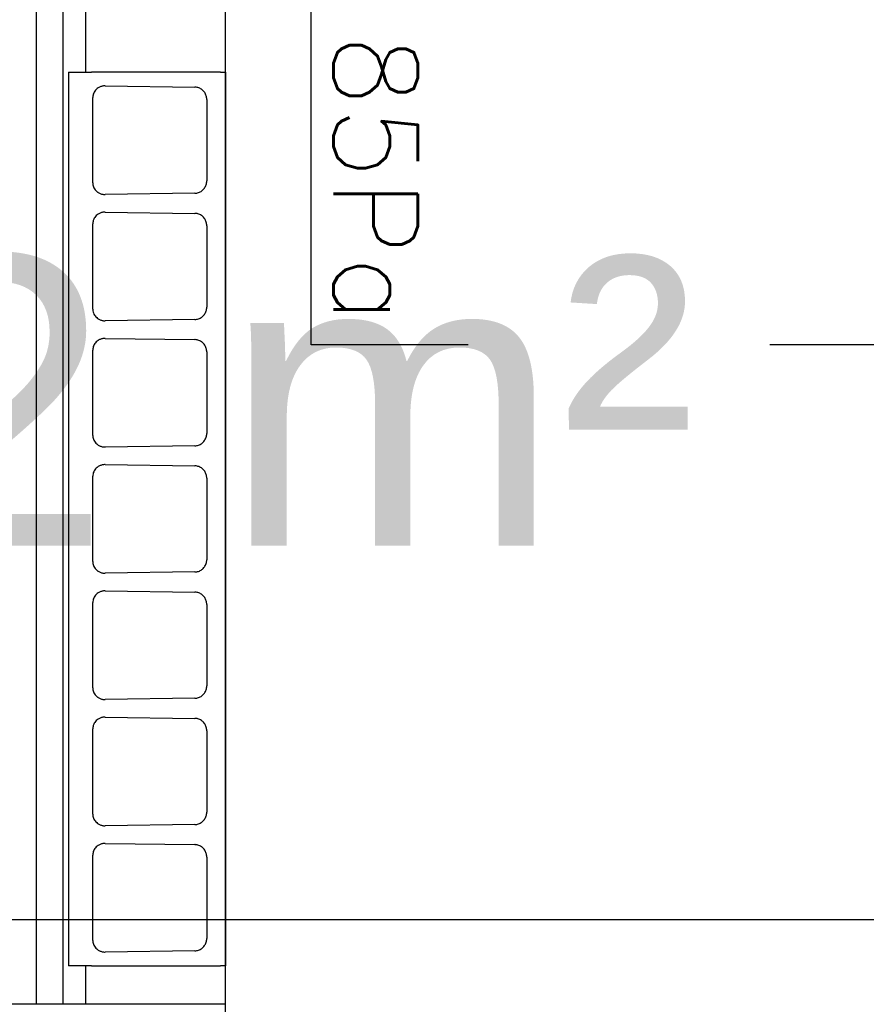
# Model space of a CAD drawing. Header units: millimetres. Extents: x -56641 to 6003, y -24465 to 16563.
# Tile 36 of 79: x -32854 to -32503, y -1507 to -1099. Entities that reach past the tile are written whole.
import ezdxf

# ---------------------------------------------------------------- set-up
doc = ezdxf.new("R2010")
doc.units = ezdxf.units.MM
doc.linetypes.add('HIDDEN', pattern=[375, 250, -125])
doc.layers.add('A-AREA-IDEN', color=7, linetype='Continuous', lineweight=5)
for name, color, linetype in [('JEVENHUUVA', 7, 'Continuous'), ('JEVENKATKOVIIVAT', 5, 'HIDDEN'), ('MUOTOVIIVAT', 7, 'Continuous')]:
    doc.layers.add(name, color=color, linetype=linetype)
doc.layers.add('Wyposażenie_urządzenia grzewcze', color=1, linetype='Continuous', true_color=0xff0000)
doc.styles.add('Arial_3', font='arial.ttf', dxfattribs={"height": 120})
doc.styles.add('ROMANS', font='romans')

# ---------------------------------------------------------------- blocks, each defined once
blk = doc.blocks.new('PCI - 78 ET')
at = {"layer": 'Wyposażenie_urządzenia grzewcze'}
for p, q in [((2187.075, -2779.002), (2107.075, -2779.002)), ((2148.475, -2779.203), (2148.475, -2779.002)), ((2148.475, -2779.002), (2185.475, -2779.002)), ((2148.475, -2779.203), (2148.475, -2784.553)), ((2185.475, -2779.002), (2185.475, -2779.203)), ((2185.475, -2784.553), (2185.475, -2779.203)), ((2187.075, -2779.002), (2187.075, -2849.502)), ((2149.603, -2779.774), (2152.976, -2779.774)), ((2154.832, -2779.774), (2158.204, -2779.774)), ((2160.06, -2779.774), (2163.433, -2779.774)), ((2165.289, -2779.774), (2168.662, -2779.774)), ((2170.517, -2779.774), (2173.89, -2779.774)), ((2175.746, -2779.774), (2179.119, -2779.774)), ((2180.975, -2779.774), (2184.347, -2779.774)), ((2149.04, -2783.984), (2149.093, -2780.266)), ((2153.486, -2780.266), (2153.539, -2783.984)), ((2154.269, -2783.984), (2154.321, -2780.266)), ((2158.715, -2780.266), (2158.767, -2783.984)), ((2159.497, -2783.984), (2159.55, -2780.266)), ((2163.944, -2780.266), (2163.996, -2783.984)), ((2164.726, -2783.984), (2164.778, -2780.266)), ((2169.172, -2780.266), (2169.224, -2783.984)), ((2169.955, -2783.984), (2170.007, -2780.266)), ((2174.401, -2780.266), (2174.453, -2783.984)), ((2175.183, -2783.984), (2175.235, -2780.266)), ((2179.629, -2780.266), (2179.681, -2783.984)), ((2180.412, -2783.984), (2180.464, -2780.266)), ((2184.858, -2780.266), (2184.91, -2783.984)), ((2153.057, -2784.496), (2149.521, -2784.496)), ((2158.286, -2784.496), (2154.75, -2784.496)), ((2163.515, -2784.496), (2159.979, -2784.496)), ((2168.743, -2784.496), (2165.207, -2784.496)), ((2173.972, -2784.496), (2170.436, -2784.496)), ((2179.2, -2784.496), (2175.664, -2784.496)), ((2184.429, -2784.496), (2180.893, -2784.496)), ((2148.475, -2784.782), (2145.475, -2784.782)), ((2148.475, -2785.502), (2148.475, -2784.553)), ((2185.475, -2784.553), (2185.475, -2785.502)), ((2187.075, -2784.782), (2185.475, -2784.782)), ((2107.075, -2785.742), (2187.075, -2785.742)), ((2148.475, -2785.502), (2185.475, -2785.502)), ((2107.075, -2786.842), (2187.075, -2786.842))]:
    blk.add_line(p, q, dxfattribs=at)
for points, knots in [([(2149.603, -2779.774), (2149.553, -2779.774), (2149.503, -2779.782), (2149.406, -2779.811), (2149.359, -2779.833), (2149.272, -2779.891), (2149.233, -2779.927), (2149.168, -2780.009), (2149.142, -2780.055), (2149.105, -2780.151), (2149.095, -2780.202), (2149.093, -2780.257), (2149.093, -2780.262), (2149.093, -2780.266)], [0.241102, 0.241102, 0.241102, 0.241102, 0.536934, 0.536934, 0.839084, 0.839084, 1.152695, 1.152695, 1.466307, 1.466307, 1.779918, 1.779918, 1.809159, 1.809159, 1.809159, 1.809159]), ([(2153.486, -2780.266), (2153.486, -2780.216), (2153.477, -2780.165), (2153.444, -2780.068), (2153.419, -2780.021), (2153.356, -2779.938), (2153.318, -2779.9), (2153.231, -2779.839), (2153.183, -2779.815), (2153.084, -2779.783), (2153.032, -2779.775), (2152.979, -2779.774), (2152.978, -2779.774), (2152.976, -2779.774)], [-1.809159, -1.809159, -1.809159, -1.809159, -1.495548, -1.495548, -1.181936, -1.181936, -0.868325, -0.868325, -0.554713, -0.554713, -0.251974, -0.251974, -0.241102, -0.241102, -0.241102, -0.241102]), ([(2154.832, -2779.774), (2154.782, -2779.774), (2154.732, -2779.782), (2154.634, -2779.811), (2154.588, -2779.833), (2154.501, -2779.891), (2154.462, -2779.927), (2154.396, -2780.009), (2154.37, -2780.055), (2154.334, -2780.151), (2154.324, -2780.202), (2154.321, -2780.257), (2154.321, -2780.262), (2154.321, -2780.266)], [0.241102, 0.241102, 0.241102, 0.241102, 0.536934, 0.536934, 0.839084, 0.839084, 1.152695, 1.152695, 1.466307, 1.466307, 1.779918, 1.779918, 1.809159, 1.809159, 1.809159, 1.809159]), ([(2158.715, -2780.266), (2158.714, -2780.216), (2158.705, -2780.165), (2158.672, -2780.068), (2158.648, -2780.021), (2158.585, -2779.938), (2158.546, -2779.9), (2158.46, -2779.839), (2158.412, -2779.815), (2158.312, -2779.783), (2158.261, -2779.775), (2158.208, -2779.774), (2158.206, -2779.774), (2158.204, -2779.774)], [-1.809159, -1.809159, -1.809159, -1.809159, -1.495548, -1.495548, -1.181936, -1.181936, -0.868325, -0.868325, -0.554713, -0.554713, -0.251974, -0.251974, -0.241102, -0.241102, -0.241102, -0.241102]), ([(2160.06, -2779.774), (2160.01, -2779.774), (2159.96, -2779.782), (2159.863, -2779.811), (2159.816, -2779.833), (2159.729, -2779.891), (2159.69, -2779.927), (2159.625, -2780.009), (2159.599, -2780.055), (2159.563, -2780.151), (2159.552, -2780.202), (2159.55, -2780.257), (2159.55, -2780.262), (2159.55, -2780.266)], [0.241102, 0.241102, 0.241102, 0.241102, 0.536934, 0.536934, 0.839084, 0.839084, 1.152695, 1.152695, 1.466307, 1.466307, 1.779918, 1.779918, 1.809159, 1.809159, 1.809159, 1.809159]), ([(2163.944, -2780.266), (2163.943, -2780.216), (2163.934, -2780.165), (2163.901, -2780.068), (2163.876, -2780.021), (2163.813, -2779.938), (2163.775, -2779.9), (2163.689, -2779.839), (2163.64, -2779.815), (2163.541, -2779.783), (2163.49, -2779.775), (2163.437, -2779.774), (2163.435, -2779.774), (2163.433, -2779.774)], [-1.809159, -1.809159, -1.809159, -1.809159, -1.495548, -1.495548, -1.181936, -1.181936, -0.868325, -0.868325, -0.554713, -0.554713, -0.251974, -0.251974, -0.241102, -0.241102, -0.241102, -0.241102]), ([(2165.289, -2779.774), (2165.239, -2779.774), (2165.189, -2779.782), (2165.092, -2779.811), (2165.045, -2779.833), (2164.958, -2779.891), (2164.919, -2779.927), (2164.853, -2780.009), (2164.827, -2780.055), (2164.791, -2780.151), (2164.781, -2780.202), (2164.778, -2780.257), (2164.778, -2780.262), (2164.778, -2780.266)], [0.241102, 0.241102, 0.241102, 0.241102, 0.536934, 0.536934, 0.839084, 0.839084, 1.152695, 1.152695, 1.466307, 1.466307, 1.779918, 1.779918, 1.809159, 1.809159, 1.809159, 1.809159]), ([(2169.172, -2780.266), (2169.171, -2780.216), (2169.163, -2780.165), (2169.129, -2780.068), (2169.105, -2780.021), (2169.042, -2779.938), (2169.004, -2779.9), (2168.917, -2779.839), (2168.869, -2779.815), (2168.769, -2779.783), (2168.718, -2779.775), (2168.665, -2779.774), (2168.663, -2779.774), (2168.662, -2779.774)], [-1.809159, -1.809159, -1.809159, -1.809159, -1.495548, -1.495548, -1.181936, -1.181936, -0.868325, -0.868325, -0.554713, -0.554713, -0.251974, -0.251974, -0.241102, -0.241102, -0.241102, -0.241102]), ([(2170.517, -2779.774), (2170.468, -2779.774), (2170.417, -2779.782), (2170.32, -2779.811), (2170.273, -2779.833), (2170.187, -2779.891), (2170.147, -2779.927), (2170.082, -2780.009), (2170.056, -2780.055), (2170.02, -2780.151), (2170.009, -2780.202), (2170.007, -2780.257), (2170.007, -2780.262), (2170.007, -2780.266)], [0.241102, 0.241102, 0.241102, 0.241102, 0.536934, 0.536934, 0.839084, 0.839084, 1.152695, 1.152695, 1.466307, 1.466307, 1.779918, 1.779918, 1.809159, 1.809159, 1.809159, 1.809159]), ([(2174.401, -2780.266), (2174.4, -2780.216), (2174.391, -2780.165), (2174.358, -2780.068), (2174.333, -2780.021), (2174.27, -2779.938), (2174.232, -2779.9), (2174.146, -2779.839), (2174.098, -2779.815), (2173.998, -2779.783), (2173.947, -2779.775), (2173.894, -2779.774), (2173.892, -2779.774), (2173.89, -2779.774)], [-1.809159, -1.809159, -1.809159, -1.809159, -1.495548, -1.495548, -1.181936, -1.181936, -0.868325, -0.868325, -0.554713, -0.554713, -0.251974, -0.251974, -0.241102, -0.241102, -0.241102, -0.241102]), ([(2175.746, -2779.774), (2175.696, -2779.774), (2175.646, -2779.782), (2175.549, -2779.811), (2175.502, -2779.833), (2175.415, -2779.891), (2175.376, -2779.927), (2175.311, -2780.009), (2175.285, -2780.055), (2175.248, -2780.151), (2175.238, -2780.202), (2175.236, -2780.257), (2175.235, -2780.262), (2175.235, -2780.266)], [0.241102, 0.241102, 0.241102, 0.241102, 0.536934, 0.536934, 0.839084, 0.839084, 1.152695, 1.152695, 1.466307, 1.466307, 1.779918, 1.779918, 1.809159, 1.809159, 1.809159, 1.809159]), ([(2179.629, -2780.266), (2179.629, -2780.216), (2179.62, -2780.165), (2179.586, -2780.068), (2179.562, -2780.021), (2179.499, -2779.938), (2179.461, -2779.9), (2179.374, -2779.839), (2179.326, -2779.815), (2179.226, -2779.783), (2179.175, -2779.775), (2179.122, -2779.774), (2179.12, -2779.774), (2179.119, -2779.774)], [-1.809159, -1.809159, -1.809159, -1.809159, -1.495548, -1.495548, -1.181936, -1.181936, -0.868325, -0.868325, -0.554713, -0.554713, -0.251974, -0.251974, -0.241102, -0.241102, -0.241102, -0.241102]), ([(2180.975, -2779.774), (2180.925, -2779.774), (2180.875, -2779.782), (2180.777, -2779.811), (2180.73, -2779.833), (2180.644, -2779.891), (2180.604, -2779.927), (2180.539, -2780.009), (2180.513, -2780.055), (2180.477, -2780.151), (2180.467, -2780.202), (2180.464, -2780.257), (2180.464, -2780.262), (2180.464, -2780.266)], [0.241102, 0.241102, 0.241102, 0.241102, 0.536934, 0.536934, 0.839084, 0.839084, 1.152695, 1.152695, 1.466307, 1.466307, 1.779918, 1.779918, 1.809159, 1.809159, 1.809159, 1.809159]), ([(2184.858, -2780.266), (2184.857, -2780.216), (2184.848, -2780.165), (2184.815, -2780.068), (2184.79, -2780.021), (2184.728, -2779.938), (2184.689, -2779.9), (2184.603, -2779.839), (2184.555, -2779.815), (2184.455, -2779.783), (2184.404, -2779.775), (2184.351, -2779.774), (2184.349, -2779.774), (2184.347, -2779.774)], [-1.809159, -1.809159, -1.809159, -1.809159, -1.495548, -1.495548, -1.181936, -1.181936, -0.868325, -0.868325, -0.554713, -0.554713, -0.251974, -0.251974, -0.241102, -0.241102, -0.241102, -0.241102]), ([(2149.04, -2783.984), (2149.04, -2784.004), (2149.041, -2784.025), (2149.045, -2784.066), (2149.048, -2784.086), (2149.057, -2784.125), (2149.063, -2784.145), (2149.076, -2784.183), (2149.084, -2784.201), (2149.102, -2784.237), (2149.112, -2784.254), (2149.123, -2784.271)], [-1.4085701, -1.4085701, -1.4085701, -1.4085701, -1.2895059, -1.2895059, -1.1704418, -1.1704418, -1.0513777, -1.0513777, -0.9323136, -0.9323136, -0.8132495, -0.8132495, -0.8132495, -0.8132495]), ([(2153.456, -2784.271), (2153.467, -2784.254), (2153.477, -2784.237), (2153.495, -2784.201), (2153.502, -2784.183), (2153.516, -2784.145), (2153.522, -2784.125), (2153.53, -2784.086), (2153.534, -2784.066), (2153.538, -2784.025), (2153.539, -2784.004), (2153.539, -2783.984)], [0.8132495, 0.8132495, 0.8132495, 0.8132495, 0.9323136, 0.9323136, 1.0513777, 1.0513777, 1.1704418, 1.1704418, 1.2895059, 1.2895059, 1.4085701, 1.4085701, 1.4085701, 1.4085701]), ([(2154.269, -2783.984), (2154.269, -2784.004), (2154.27, -2784.025), (2154.274, -2784.066), (2154.277, -2784.086), (2154.286, -2784.125), (2154.292, -2784.145), (2154.305, -2784.183), (2154.313, -2784.201), (2154.331, -2784.237), (2154.34, -2784.254), (2154.351, -2784.271)], [-1.4085701, -1.4085701, -1.4085701, -1.4085701, -1.2895059, -1.2895059, -1.1704418, -1.1704418, -1.0513777, -1.0513777, -0.9323136, -0.9323136, -0.8132495, -0.8132495, -0.8132495, -0.8132495]), ([(2158.685, -2784.271), (2158.696, -2784.254), (2158.705, -2784.237), (2158.723, -2784.201), (2158.731, -2784.183), (2158.744, -2784.145), (2158.75, -2784.125), (2158.759, -2784.086), (2158.762, -2784.066), (2158.767, -2784.025), (2158.767, -2784.004), (2158.767, -2783.984)], [0.8132495, 0.8132495, 0.8132495, 0.8132495, 0.9323136, 0.9323136, 1.0513777, 1.0513777, 1.1704418, 1.1704418, 1.2895059, 1.2895059, 1.4085701, 1.4085701, 1.4085701, 1.4085701]), ([(2159.497, -2783.984), (2159.497, -2784.004), (2159.498, -2784.025), (2159.502, -2784.066), (2159.506, -2784.086), (2159.515, -2784.125), (2159.52, -2784.145), (2159.534, -2784.183), (2159.541, -2784.201), (2159.559, -2784.237), (2159.569, -2784.254), (2159.58, -2784.271)], [-1.4085701, -1.4085701, -1.4085701, -1.4085701, -1.2895059, -1.2895059, -1.1704418, -1.1704418, -1.0513777, -1.0513777, -0.9323136, -0.9323136, -0.8132495, -0.8132495, -0.8132495, -0.8132495]), ([(2163.913, -2784.271), (2163.924, -2784.254), (2163.934, -2784.237), (2163.952, -2784.201), (2163.96, -2784.183), (2163.973, -2784.145), (2163.979, -2784.125), (2163.988, -2784.086), (2163.991, -2784.066), (2163.995, -2784.025), (2163.996, -2784.004), (2163.996, -2783.984)], [0.8132495, 0.8132495, 0.8132495, 0.8132495, 0.9323136, 0.9323136, 1.0513777, 1.0513777, 1.1704418, 1.1704418, 1.2895059, 1.2895059, 1.4085701, 1.4085701, 1.4085701, 1.4085701]), ([(2164.726, -2783.984), (2164.726, -2784.004), (2164.727, -2784.025), (2164.731, -2784.066), (2164.734, -2784.086), (2164.743, -2784.125), (2164.749, -2784.145), (2164.762, -2784.183), (2164.77, -2784.201), (2164.788, -2784.237), (2164.798, -2784.254), (2164.808, -2784.271)], [-1.4085701, -1.4085701, -1.4085701, -1.4085701, -1.2895059, -1.2895059, -1.1704418, -1.1704418, -1.0513777, -1.0513777, -0.9323136, -0.9323136, -0.8132495, -0.8132495, -0.8132495, -0.8132495]), ([(2169.142, -2784.271), (2169.153, -2784.254), (2169.163, -2784.237), (2169.18, -2784.201), (2169.188, -2784.183), (2169.202, -2784.145), (2169.207, -2784.125), (2169.216, -2784.086), (2169.219, -2784.066), (2169.224, -2784.025), (2169.225, -2784.004), (2169.224, -2783.984)], [0.8132495, 0.8132495, 0.8132495, 0.8132495, 0.9323136, 0.9323136, 1.0513777, 1.0513777, 1.1704418, 1.1704418, 1.2895059, 1.2895059, 1.4085701, 1.4085701, 1.4085701, 1.4085701]), ([(2169.955, -2783.984), (2169.954, -2784.004), (2169.955, -2784.025), (2169.959, -2784.066), (2169.963, -2784.086), (2169.972, -2784.125), (2169.977, -2784.145), (2169.991, -2784.183), (2169.999, -2784.201), (2170.016, -2784.237), (2170.026, -2784.254), (2170.037, -2784.271)], [-1.4085701, -1.4085701, -1.4085701, -1.4085701, -1.2895059, -1.2895059, -1.1704418, -1.1704418, -1.0513777, -1.0513777, -0.9323136, -0.9323136, -0.8132495, -0.8132495, -0.8132495, -0.8132495]), ([(2174.37, -2784.271), (2174.381, -2784.254), (2174.391, -2784.237), (2174.409, -2784.201), (2174.417, -2784.183), (2174.43, -2784.145), (2174.436, -2784.125), (2174.445, -2784.086), (2174.448, -2784.066), (2174.452, -2784.025), (2174.453, -2784.004), (2174.453, -2783.984)], [0.8132495, 0.8132495, 0.8132495, 0.8132495, 0.9323136, 0.9323136, 1.0513777, 1.0513777, 1.1704418, 1.1704418, 1.2895059, 1.2895059, 1.4085701, 1.4085701, 1.4085701, 1.4085701]), ([(2175.183, -2783.984), (2175.183, -2784.004), (2175.184, -2784.025), (2175.188, -2784.066), (2175.191, -2784.086), (2175.2, -2784.125), (2175.206, -2784.145), (2175.219, -2784.183), (2175.227, -2784.201), (2175.245, -2784.237), (2175.255, -2784.254), (2175.266, -2784.271)], [-1.4085701, -1.4085701, -1.4085701, -1.4085701, -1.2895059, -1.2895059, -1.1704418, -1.1704418, -1.0513777, -1.0513777, -0.9323136, -0.9323136, -0.8132495, -0.8132495, -0.8132495, -0.8132495]), ([(2179.599, -2784.271), (2179.61, -2784.254), (2179.62, -2784.237), (2179.638, -2784.201), (2179.645, -2784.183), (2179.659, -2784.145), (2179.664, -2784.125), (2179.673, -2784.086), (2179.677, -2784.066), (2179.681, -2784.025), (2179.682, -2784.004), (2179.681, -2783.984)], [0.8132495, 0.8132495, 0.8132495, 0.8132495, 0.9323136, 0.9323136, 1.0513777, 1.0513777, 1.1704418, 1.1704418, 1.2895059, 1.2895059, 1.4085701, 1.4085701, 1.4085701, 1.4085701]), ([(2180.412, -2783.984), (2180.411, -2784.004), (2180.412, -2784.025), (2180.417, -2784.066), (2180.42, -2784.086), (2180.429, -2784.125), (2180.434, -2784.145), (2180.448, -2784.183), (2180.456, -2784.201), (2180.473, -2784.237), (2180.483, -2784.254), (2180.494, -2784.271)], [-1.4085701, -1.4085701, -1.4085701, -1.4085701, -1.2895059, -1.2895059, -1.1704418, -1.1704418, -1.0513777, -1.0513777, -0.9323136, -0.9323136, -0.8132495, -0.8132495, -0.8132495, -0.8132495]), ([(2184.828, -2784.271), (2184.838, -2784.254), (2184.848, -2784.237), (2184.866, -2784.201), (2184.874, -2784.183), (2184.887, -2784.145), (2184.893, -2784.125), (2184.902, -2784.086), (2184.905, -2784.066), (2184.909, -2784.025), (2184.91, -2784.004), (2184.91, -2783.984)], [0.8132495, 0.8132495, 0.8132495, 0.8132495, 0.9323136, 0.9323136, 1.0513777, 1.0513777, 1.1704418, 1.1704418, 1.2895059, 1.2895059, 1.4085701, 1.4085701, 1.4085701, 1.4085701]), ([(2149.123, -2784.271), (2149.141, -2784.299), (2149.162, -2784.325), (2149.207, -2784.372), (2149.231, -2784.392), (2149.282, -2784.428), (2149.309, -2784.444), (2149.366, -2784.469), (2149.396, -2784.479), (2149.457, -2784.492), (2149.488, -2784.495), (2149.521, -2784.496), (2149.521, -2784.496), (2149.521, -2784.496)], [0, 0, 0, 0, 0.1696042, 0.1696042, 0.3392084, 0.3392084, 0.5088126, 0.5088126, 0.6784168, 0.6784168, 0.8460043, 0.8460043, 0.848021, 0.848021, 0.848021, 0.848021]), ([(2153.057, -2784.496), (2153.084, -2784.496), (2153.11, -2784.493), (2153.164, -2784.484), (2153.191, -2784.476), (2153.247, -2784.455), (2153.275, -2784.441), (2153.327, -2784.408), (2153.352, -2784.389), (2153.399, -2784.345), (2153.421, -2784.32), (2153.446, -2784.286), (2153.451, -2784.279), (2153.456, -2784.271)], [-0.848021, -0.848021, -0.848021, -0.848021, -0.7105121, -0.7105121, -0.5551726, -0.5551726, -0.3855684, -0.3855684, -0.2159642, -0.2159642, -0.04636, -0.04636, 0, 0, 0, 0]), ([(2154.351, -2784.271), (2154.37, -2784.299), (2154.39, -2784.325), (2154.435, -2784.372), (2154.46, -2784.392), (2154.511, -2784.428), (2154.538, -2784.444), (2154.595, -2784.469), (2154.624, -2784.479), (2154.685, -2784.492), (2154.717, -2784.495), (2154.749, -2784.496), (2154.75, -2784.496), (2154.75, -2784.496)], [0, 0, 0, 0, 0.169604, 0.169604, 0.3392081, 0.3392081, 0.5088121, 0.5088121, 0.6784162, 0.6784162, 0.8460048, 0.8460048, 0.8480202, 0.8480202, 0.8480202, 0.8480202]), ([(2158.286, -2784.496), (2158.312, -2784.496), (2158.338, -2784.493), (2158.392, -2784.484), (2158.42, -2784.476), (2158.475, -2784.455), (2158.503, -2784.441), (2158.556, -2784.408), (2158.581, -2784.389), (2158.628, -2784.345), (2158.65, -2784.32), (2158.675, -2784.286), (2158.68, -2784.279), (2158.685, -2784.271)], [-0.8480202, -0.8480202, -0.8480202, -0.8480202, -0.7105121, -0.7105121, -0.5551722, -0.5551722, -0.3855681, -0.3855681, -0.2159641, -0.2159641, -0.04636, -0.04636, 0, 0, 0, 0]), ([(2159.58, -2784.271), (2159.598, -2784.299), (2159.619, -2784.325), (2159.664, -2784.372), (2159.688, -2784.392), (2159.739, -2784.428), (2159.767, -2784.444), (2159.823, -2784.469), (2159.853, -2784.479), (2159.914, -2784.492), (2159.946, -2784.495), (2159.978, -2784.496), (2159.978, -2784.496), (2159.979, -2784.496)], [0, 0, 0, 0, 0.169604, 0.169604, 0.3392081, 0.3392081, 0.5088121, 0.5088121, 0.6784162, 0.6784162, 0.8460048, 0.8460048, 0.8480202, 0.8480202, 0.8480202, 0.8480202]), ([(2163.515, -2784.496), (2163.541, -2784.496), (2163.567, -2784.493), (2163.621, -2784.484), (2163.648, -2784.476), (2163.704, -2784.455), (2163.732, -2784.441), (2163.785, -2784.408), (2163.809, -2784.389), (2163.856, -2784.345), (2163.878, -2784.32), (2163.903, -2784.286), (2163.908, -2784.279), (2163.913, -2784.271)], [-0.8480202, -0.8480202, -0.8480202, -0.8480202, -0.7105121, -0.7105121, -0.5551722, -0.5551722, -0.3855681, -0.3855681, -0.2159641, -0.2159641, -0.04636, -0.04636, 0, 0, 0, 0]), ([(2164.808, -2784.271), (2164.827, -2784.299), (2164.848, -2784.325), (2164.893, -2784.372), (2164.917, -2784.392), (2164.968, -2784.428), (2164.995, -2784.444), (2165.052, -2784.469), (2165.081, -2784.479), (2165.142, -2784.492), (2165.174, -2784.495), (2165.206, -2784.496), (2165.207, -2784.496), (2165.207, -2784.496)], [0, 0, 0, 0, 0.169604, 0.169604, 0.3392081, 0.3392081, 0.5088121, 0.5088121, 0.6784162, 0.6784162, 0.8460048, 0.8460048, 0.8480202, 0.8480202, 0.8480202, 0.8480202]), ([(2168.743, -2784.496), (2168.769, -2784.496), (2168.795, -2784.493), (2168.849, -2784.484), (2168.877, -2784.476), (2168.932, -2784.455), (2168.96, -2784.441), (2169.013, -2784.408), (2169.038, -2784.389), (2169.085, -2784.345), (2169.107, -2784.32), (2169.132, -2784.286), (2169.137, -2784.279), (2169.142, -2784.271)], [-0.8480202, -0.8480202, -0.8480202, -0.8480202, -0.7105121, -0.7105121, -0.5551722, -0.5551722, -0.3855681, -0.3855681, -0.2159641, -0.2159641, -0.04636, -0.04636, 0, 0, 0, 0]), ([(2170.037, -2784.271), (2170.055, -2784.299), (2170.076, -2784.325), (2170.121, -2784.372), (2170.145, -2784.392), (2170.196, -2784.428), (2170.224, -2784.444), (2170.28, -2784.469), (2170.31, -2784.479), (2170.371, -2784.492), (2170.403, -2784.495), (2170.435, -2784.496), (2170.435, -2784.496), (2170.436, -2784.496)], [0, 0, 0, 0, 0.169604, 0.169604, 0.3392081, 0.3392081, 0.5088121, 0.5088121, 0.6784162, 0.6784162, 0.8460048, 0.8460048, 0.8480202, 0.8480202, 0.8480202, 0.8480202]), ([(2173.972, -2784.496), (2173.998, -2784.496), (2174.024, -2784.493), (2174.078, -2784.484), (2174.105, -2784.476), (2174.161, -2784.455), (2174.189, -2784.441), (2174.242, -2784.408), (2174.267, -2784.389), (2174.313, -2784.345), (2174.335, -2784.32), (2174.36, -2784.286), (2174.365, -2784.279), (2174.37, -2784.271)], [-0.8480202, -0.8480202, -0.8480202, -0.8480202, -0.7105121, -0.7105121, -0.5551722, -0.5551722, -0.3855681, -0.3855681, -0.2159641, -0.2159641, -0.04636, -0.04636, 0, 0, 0, 0]), ([(2175.266, -2784.271), (2175.284, -2784.299), (2175.305, -2784.325), (2175.35, -2784.372), (2175.374, -2784.392), (2175.425, -2784.428), (2175.452, -2784.444), (2175.509, -2784.469), (2175.538, -2784.479), (2175.6, -2784.492), (2175.631, -2784.495), (2175.664, -2784.496), (2175.664, -2784.496), (2175.664, -2784.496)], [0, 0, 0, 0, 0.169604, 0.169604, 0.3392081, 0.3392081, 0.5088121, 0.5088121, 0.6784162, 0.6784162, 0.8460048, 0.8460048, 0.8480202, 0.8480202, 0.8480202, 0.8480202]), ([(2179.2, -2784.496), (2179.226, -2784.496), (2179.253, -2784.493), (2179.307, -2784.484), (2179.334, -2784.476), (2179.389, -2784.455), (2179.417, -2784.441), (2179.47, -2784.408), (2179.495, -2784.389), (2179.542, -2784.345), (2179.564, -2784.32), (2179.589, -2784.286), (2179.594, -2784.279), (2179.599, -2784.271)], [-0.8480202, -0.8480202, -0.8480202, -0.8480202, -0.7105121, -0.7105121, -0.5551722, -0.5551722, -0.3855681, -0.3855681, -0.2159641, -0.2159641, -0.04636, -0.04636, 0, 0, 0, 0]), ([(2180.494, -2784.271), (2180.513, -2784.299), (2180.533, -2784.325), (2180.578, -2784.372), (2180.603, -2784.392), (2180.654, -2784.428), (2180.681, -2784.444), (2180.738, -2784.469), (2180.767, -2784.479), (2180.828, -2784.492), (2180.86, -2784.495), (2180.892, -2784.496), (2180.893, -2784.496), (2180.893, -2784.496)], [10.8614212, 10.8614212, 10.8614212, 10.8614212, 11.0310252, 11.0310252, 11.2006292, 11.2006292, 11.3702333, 11.3702333, 11.5398373, 11.5398373, 11.707426, 11.707426, 11.7094414, 11.7094414, 11.7094414, 11.7094414]), ([(2184.429, -2784.496), (2184.455, -2784.496), (2184.481, -2784.493), (2184.535, -2784.484), (2184.562, -2784.476), (2184.618, -2784.455), (2184.646, -2784.441), (2184.699, -2784.408), (2184.724, -2784.389), (2184.771, -2784.345), (2184.792, -2784.32), (2184.817, -2784.286), (2184.823, -2784.279), (2184.828, -2784.271)], [-0.8480202, -0.8480202, -0.8480202, -0.8480202, -0.7105121, -0.7105121, -0.5551722, -0.5551722, -0.3855681, -0.3855681, -0.2159641, -0.2159641, -0.04636, -0.04636, 0, 0, 0, 0])]:
    blk.add_open_spline(points, degree=3, knots=knots, dxfattribs=at)
blk = doc.blocks.new('JCEFF')
at = {"layer": 'JEVENKATKOVIIVAT'}
for p, q in [((495, 0), (495, -440)), ((495, -440), (-495, -440))]:
    blk.add_line(p, q, dxfattribs=at)
at = {"layer": 'MUOTOVIIVAT', "insert": (366.4, -395.81), "char_height": 35, "width": 129.6218, "attachment_point": 1, "style": 'ROMANS'}
blk.add_mtext('85Pa', dxfattribs=at)

msp = doc.modelspace()

# ---------------------------------------------------------------- linework, layer by layer
at = {"color": 3}
msp.add_line((-32768.423, -2716.513), (-32768.423, -306.513), dxfattribs=at)
at = {"layer": 'JEVENKATKOVIIVAT', "ltscale": 50}
msp.add_line((-31312.911, -1471.513), (-33712.911, -1471.513), dxfattribs=at)

# ---------------------------------------------------------------- block references
at = {"xscale": 10, "yscale": 10, "zscale": 10, "rotation": 270}
msp.add_blockref('PCI - 78 ET', (-4978.403, 20364.239), dxfattribs=at)
at = {"layer": 'JEVENHUUVA', "rotation": 270}
msp.add_blockref('JCEFF', (-32292.911, -738.413), dxfattribs=at)

# ---------------------------------------------------------------- texts
at = {"layer": 'A-AREA-IDEN', "insert": (-33235.31, -1196.528), "char_height": 120, "width": 857.80562, "attachment_point": 1, "style": 'Arial_3'}
msp.add_mtext('39.32 m²', dxfattribs=at)

doc.saveas('drawing.dxf')
